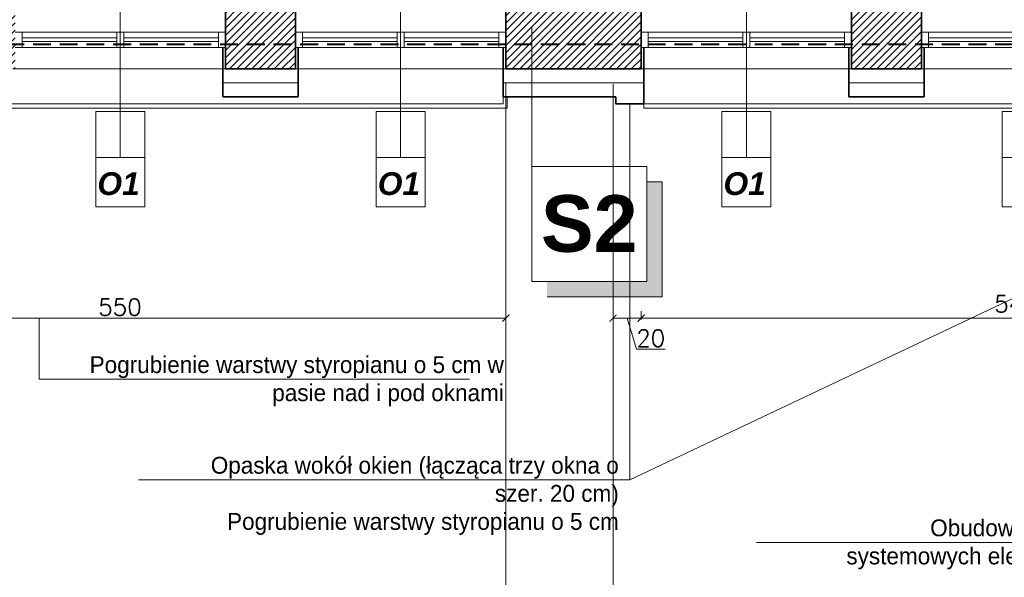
# Model space of a CAD drawing. Header units: millimetres. Extents: x -740 to 33545, y 5178 to 22494.
# Tile 107 of 256: x 9192 to 9894, y 9377 to 9775. Entities that reach past the tile are written whole.
import ezdxf
from ezdxf.lldxf.tags import DXFTag

# ---------------------------------------------------------------- set-up
doc = ezdxf.new("R2010")
doc.units = ezdxf.units.MM
doc.header["$MEASUREMENT"] = 0
for name, pattern in [('AUSGEZOGEN', [0]), ('DASHED', [19.05, 12.7, -6.35]), ('STRICHPUNKTX2', [2, 1, -0.5, 0, -0.5])]:
    doc.linetypes.add(name, pattern=pattern)
doc.layers.get('Defpoints').update_dxf_attribs({"color": 252})
doc.layers.add('_B___I__', color=252, linetype='AUSGEZOGEN')
for name, color, linetype, lineweight in [('_IS_POZA_ZAKRESEM', 2, 'DASHED', 40), ('A_istniejące ściany', 252, 'Continuous', 35), ('A_izolacja', 252, 'Continuous', 9), ('A_l.przerywana', 252, 'ICAD_ISO03W100', 9), ('A_linie widokowe', 252, 'Continuous', 18), ('A_okna wymieniane', 252, 'Continuous', 15), ('A_opisy', 252, 'Continuous', 15), ('l.przerywana', 252, 'ICAD_ISO03W100', 5), ('l.widokowa', 252, 'Continuous', 15), ('l.wypełnien', 252, 'Continuous', 5), ('linia opisowa', 252, 'Continuous', 9), ('wymiarowanie', 252, 'Continuous', 9)]:
    doc.layers.add(name, color=color, linetype=linetype, lineweight=lineweight)
doc.styles.add('ARIALL', font='GOTHIC.TTF', dxfattribs={"height": 40})
doc.styles.add('ROMANS', font='romans')
doc.styles.add('styl2', font='simplex.shx')
doc.linetypes.add('BATTING', pattern='A,0.00254,-2.54,[134,ltypeshp.shx,S=2.54,R=0,X=-2.54,Y=0],-5.08,[134,ltypeshp.shx,S=2.54,R=180,X=2.54,Y=0],-2.54', length=10.16254)
tags = doc.linetypes.add('ICAD_ISO03W100', pattern=[30, 12, -18]).pattern_tags.tags
tags[6:7] = [DXFTag(74, 4), DXFTag(75, 0), DXFTag(340, '0'), DXFTag(46, 1.0), DXFTag(50, 0.0), DXFTag(44, 0.0), DXFTag(45, 0.0)]
tags[4:5] = [DXFTag(74, 4), DXFTag(75, 0), DXFTag(340, '0'), DXFTag(46, 1.0), DXFTag(50, 0.0), DXFTag(44, 0.0), DXFTag(45, 0.0)]
doc.dimstyles.new('Skala 1-50', dxfattribs={"dimtxt": 12, "dimasz": 5, "dimexe": 1, "dimexo": 1, "dimgap": 1.5, "dimtad": 1, "dimdec": 1, "dimrnd": 0.5, "dimtxsty": 'styl2', "dimblk": 'ARCHTICK', "dimcen": 5, "dimadec": 0, "dimazin": 0, "dimtfac": 1, "dimtdec": 1, "dimtmove": 1, "dimatfit": 3, "dimldrblk": 'ARCHTICK', "dimfxl": 0, "dimlwd": -1, "dimlwe": -1, "dimarcsym": 0})

# ---------------------------------------------------------------- blocks, each defined once
blk = doc.blocks.new('_ArchTick')
at = {"color": 0, "linetype": 'ByBlock', "const_width": 0.15}
blk.add_lwpolyline([(-0.5, -0.5), (0.5, 0.5)], dxfattribs=at)
blk = doc.blocks.new('*D1891')
at = {"layer": 'Defpoints', "color": 0}
for p in [(8988.77, 9739.58), (9538.82, 9719.58), (9538.82, 9562.04)]:
    blk.add_point(p, dxfattribs=at)
at = {"layer": 'wymiarowanie', "color": 0}
for p, q in [((8988.77, 9567.04), (8988.77, 9561.04)), ((9538.82, 9567.04), (9538.82, 9561.04)), ((8988.77, 9562.04), (9538.82, 9562.04))]:
    blk.add_line(p, q, dxfattribs=at)
at = {"layer": 'wymiarowanie', "color": 0, "xscale": 5, "yscale": 5, "zscale": 5, "rotation": 180}
blk.add_blockref('_ArchTick', (8988.77, 9562.04), dxfattribs=at)
at = {"layer": 'wymiarowanie', "color": 0, "xscale": 5, "yscale": 5, "zscale": 5}
blk.add_blockref('_ArchTick', (9538.82, 9562.04), dxfattribs=at)
at = {"layer": 'wymiarowanie', "color": 0, "insert": (9263.8, 9569.84), "char_height": 12, "attachment_point": 5, "style": 'styl2'}
blk.add_mtext('550', dxfattribs=at)
blk = doc.blocks.new('*D1901')
at = {"layer": 'Defpoints', "color": 0}
for p in [(9615.2, 9716.08), (9635.2, 9714.58), (9635.2, 9562.04)]:
    blk.add_point(p, dxfattribs=at)
at = {"layer": 'wymiarowanie', "color": 0}
for p, q in [((9615.2, 9567.04), (9615.2, 9561.04)), ((9635.2, 9567.04), (9635.2, 9561.04)), ((9615.2, 9562.04), (9635.2, 9562.04)), ((9631.85, 9539.89), (9625.2, 9562.04)), ((9652.32, 9539.89), (9631.85, 9539.89))]:
    blk.add_line(p, q, dxfattribs=at)
at = {"layer": 'wymiarowanie', "color": 0, "xscale": 5, "yscale": 5, "zscale": 5, "rotation": 180}
blk.add_blockref('_ArchTick', (9615.2, 9562.04), dxfattribs=at)
at = {"layer": 'wymiarowanie', "color": 0, "xscale": 5, "yscale": 5, "zscale": 5}
blk.add_blockref('_ArchTick', (9635.2, 9562.04), dxfattribs=at)
at = {"layer": 'wymiarowanie', "color": 0, "insert": (9642.08, 9547.69), "char_height": 12, "attachment_point": 5, "style": 'styl2'}
blk.add_mtext('20', dxfattribs=at)
blk = doc.blocks.new('*D1902')
at = {"layer": 'Defpoints', "color": 0}
for p in [(10184.83, 9739.58), (9635.2, 9572.04), (10184.83, 9562.04)]:
    blk.add_point(p, dxfattribs=at)
at = {"layer": 'wymiarowanie', "color": 0}
for p, q in [((9635.2, 9567.04), (9635.2, 9561.04)), ((10184.83, 9567.04), (10184.83, 9561.04)), ((9635.2, 9562.04), (10184.83, 9562.04))]:
    blk.add_line(p, q, dxfattribs=at)
at = {"layer": 'wymiarowanie', "color": 0, "xscale": 5, "yscale": 5, "zscale": 5, "rotation": 180}
blk.add_blockref('_ArchTick', (9635.2, 9562.04), dxfattribs=at)
at = {"layer": 'wymiarowanie', "color": 0, "xscale": 5, "yscale": 5, "zscale": 5}
blk.add_blockref('_ArchTick', (10184.83, 9562.04), dxfattribs=at)
at = {"layer": 'wymiarowanie', "color": 0, "insert": (9910.02, 9570.39), "char_height": 12, "attachment_point": 5, "style": 'styl2'}
blk.add_mtext('549,5', dxfattribs=at)
blk = doc.blocks.new('*D2140')
at = {"layer": 'Defpoints', "color": 0}
for p in [(9189.01, 9739.58), (9339.01, 9739.58), (9339.01, 9186.8)]:
    blk.add_point(p, dxfattribs=at)
at = {"layer": 'wymiarowanie', "color": 0}
for p, q in [((9189.01, 9191.8), (9189.01, 9185.8)), ((9189.01, 9186.8), (9339.01, 9186.8)), ((9339.01, 9191.8), (9339.01, 9185.8))]:
    blk.add_line(p, q, dxfattribs=at)
at = {"layer": 'wymiarowanie', "color": 0, "xscale": 5, "yscale": 5, "zscale": 5, "rotation": 180}
blk.add_blockref('_ArchTick', (9189.01, 9186.8), dxfattribs=at)
at = {"layer": 'wymiarowanie', "color": 0, "xscale": 5, "yscale": 5, "zscale": 5}
blk.add_blockref('_ArchTick', (9339.01, 9186.8), dxfattribs=at)
at = {"layer": 'wymiarowanie', "color": 0, "insert": (9264.01, 9194.6), "char_height": 12, "attachment_point": 5, "style": 'styl2'}
blk.add_mtext('150', dxfattribs=at)
blk = doc.blocks.new('*D2141')
at = {"layer": 'Defpoints', "color": 0}
for p in [(9339.01, 9739.58), (9388.82, 9739.58), (9388.82, 9186.8)]:
    blk.add_point(p, dxfattribs=at)
at = {"layer": 'wymiarowanie', "color": 0}
for p, q in [((9339.01, 9191.8), (9339.01, 9185.8)), ((9339.01, 9186.8), (9388.82, 9186.8)), ((9388.82, 9191.8), (9388.82, 9185.8))]:
    blk.add_line(p, q, dxfattribs=at)
at = {"layer": 'wymiarowanie', "color": 0, "xscale": 5, "yscale": 5, "zscale": 5, "rotation": 180}
blk.add_blockref('_ArchTick', (9339.01, 9186.8), dxfattribs=at)
at = {"layer": 'wymiarowanie', "color": 0, "xscale": 5, "yscale": 5, "zscale": 5}
blk.add_blockref('_ArchTick', (9388.82, 9186.8), dxfattribs=at)
at = {"layer": 'wymiarowanie', "color": 0, "insert": (9363.92, 9194.6), "char_height": 12, "attachment_point": 5, "style": 'styl2'}
blk.add_mtext('50', dxfattribs=at)
blk = doc.blocks.new('*D2142')
at = {"layer": 'Defpoints', "color": 0}
for p in [(9388.82, 9739.58), (9538.82, 9729.58), (9538.82, 9186.8)]:
    blk.add_point(p, dxfattribs=at)
at = {"layer": 'wymiarowanie', "color": 0}
for p, q in [((9388.82, 9191.8), (9388.82, 9185.8)), ((9388.82, 9186.8), (9538.82, 9186.8)), ((9538.82, 9191.8), (9538.82, 9185.8))]:
    blk.add_line(p, q, dxfattribs=at)
at = {"layer": 'wymiarowanie', "color": 0, "xscale": 5, "yscale": 5, "zscale": 5, "rotation": 180}
blk.add_blockref('_ArchTick', (9388.82, 9186.8), dxfattribs=at)
at = {"layer": 'wymiarowanie', "color": 0, "xscale": 5, "yscale": 5, "zscale": 5}
blk.add_blockref('_ArchTick', (9538.82, 9186.8), dxfattribs=at)
at = {"layer": 'wymiarowanie', "color": 0, "insert": (9463.82, 9194.6), "char_height": 12, "attachment_point": 5, "style": 'styl2'}
blk.add_mtext('150', dxfattribs=at)
blk = doc.blocks.new('*D2143')
at = {"layer": 'Defpoints', "color": 0}
for p in [(9538.82, 9729.58), (9615.2, 9714.58), (9615.2, 9186.8)]:
    blk.add_point(p, dxfattribs=at)
at = {"layer": 'wymiarowanie', "color": 0}
for p, q in [((9538.82, 9191.8), (9538.82, 9185.8)), ((9538.82, 9186.8), (9615.2, 9186.8)), ((9615.2, 9191.8), (9615.2, 9185.8))]:
    blk.add_line(p, q, dxfattribs=at)
at = {"layer": 'wymiarowanie', "color": 0, "xscale": 5, "yscale": 5, "zscale": 5, "rotation": 180}
blk.add_blockref('_ArchTick', (9538.82, 9186.8), dxfattribs=at)
at = {"layer": 'wymiarowanie', "color": 0, "xscale": 5, "yscale": 5, "zscale": 5}
blk.add_blockref('_ArchTick', (9615.2, 9186.8), dxfattribs=at)
at = {"layer": 'wymiarowanie', "color": 0, "insert": (9577.01, 9195.15), "char_height": 12, "attachment_point": 5, "style": 'styl2'}
blk.add_mtext('76,5', dxfattribs=at)
blk = doc.blocks.new('*D2144')
at = {"layer": 'Defpoints', "color": 0}
for p in [(9635.2, 9739.58), (9615.2, 9714.58), (9635.2, 9186.8)]:
    blk.add_point(p, dxfattribs=at)
at = {"layer": 'wymiarowanie', "color": 0}
for p, q in [((9615.2, 9191.8), (9615.2, 9185.8)), ((9615.2, 9186.8), (9635.2, 9186.8)), ((9635.2, 9191.8), (9635.2, 9185.8)), ((9635.2, 9186.8), (9665.42, 9186.8))]:
    blk.add_line(p, q, dxfattribs=at)
at = {"layer": 'wymiarowanie', "color": 0, "xscale": 5, "yscale": 5, "zscale": 5, "rotation": 180}
blk.add_blockref('_ArchTick', (9615.2, 9186.8), dxfattribs=at)
at = {"layer": 'wymiarowanie', "color": 0, "xscale": 5, "yscale": 5, "zscale": 5}
blk.add_blockref('_ArchTick', (9635.2, 9186.8), dxfattribs=at)
at = {"layer": 'wymiarowanie', "color": 0, "insert": (9655.18, 9194.6), "char_height": 12, "attachment_point": 5, "style": 'styl2'}
blk.add_mtext('20', dxfattribs=at)
blk = doc.blocks.new('*D2145')
at = {"layer": 'Defpoints', "color": 0}
for p in [(9635.2, 9739.58), (9783.2, 9719.58), (9783.2, 9186.8)]:
    blk.add_point(p, dxfattribs=at)
at = {"layer": 'wymiarowanie', "color": 0}
for p, q in [((9635.2, 9191.8), (9635.2, 9185.8)), ((9635.2, 9186.8), (9783.2, 9186.8)), ((9783.2, 9191.8), (9783.2, 9185.8))]:
    blk.add_line(p, q, dxfattribs=at)
at = {"layer": 'wymiarowanie', "color": 0, "xscale": 5, "yscale": 5, "zscale": 5, "rotation": 180}
blk.add_blockref('_ArchTick', (9635.2, 9186.8), dxfattribs=at)
at = {"layer": 'wymiarowanie', "color": 0, "xscale": 5, "yscale": 5, "zscale": 5}
blk.add_blockref('_ArchTick', (9783.2, 9186.8), dxfattribs=at)
at = {"layer": 'wymiarowanie', "color": 0, "insert": (9709.2, 9194.6), "char_height": 12, "attachment_point": 5, "style": 'styl2'}
blk.add_mtext('148', dxfattribs=at)
blk = doc.blocks.new('*D2146')
at = {"layer": 'Defpoints', "color": 0}
for p in [(9785.2, 9739.58), (9835.02, 9739.58), (9835.02, 9186.8)]:
    blk.add_point(p, dxfattribs=at)
at = {"layer": 'wymiarowanie', "color": 0}
for p, q in [((9785.2, 9191.8), (9785.2, 9185.8)), ((9785.2, 9186.8), (9835.02, 9186.8)), ((9835.02, 9191.8), (9835.02, 9185.8))]:
    blk.add_line(p, q, dxfattribs=at)
at = {"layer": 'wymiarowanie', "color": 0, "xscale": 5, "yscale": 5, "zscale": 5, "rotation": 180}
blk.add_blockref('_ArchTick', (9785.2, 9186.8), dxfattribs=at)
at = {"layer": 'wymiarowanie', "color": 0, "xscale": 5, "yscale": 5, "zscale": 5}
blk.add_blockref('_ArchTick', (9835.02, 9186.8), dxfattribs=at)
at = {"layer": 'wymiarowanie', "color": 0, "insert": (9810.11, 9194.6), "char_height": 12, "attachment_point": 5, "style": 'styl2'}
blk.add_mtext('50', dxfattribs=at)
blk = doc.blocks.new('*D2147')
at = {"layer": 'Defpoints', "color": 0}
for p in [(9835.02, 9739.58), (9985.02, 9739.58), (9985.02, 9186.8)]:
    blk.add_point(p, dxfattribs=at)
at = {"layer": 'wymiarowanie', "color": 0}
for p, q in [((9835.02, 9191.8), (9835.02, 9185.8)), ((9835.02, 9186.8), (9985.02, 9186.8)), ((9985.02, 9191.8), (9985.02, 9185.8))]:
    blk.add_line(p, q, dxfattribs=at)
at = {"layer": 'wymiarowanie', "color": 0, "xscale": 5, "yscale": 5, "zscale": 5, "rotation": 180}
blk.add_blockref('_ArchTick', (9835.02, 9186.8), dxfattribs=at)
at = {"layer": 'wymiarowanie', "color": 0, "xscale": 5, "yscale": 5, "zscale": 5}
blk.add_blockref('_ArchTick', (9985.02, 9186.8), dxfattribs=at)
at = {"layer": 'wymiarowanie', "color": 0, "insert": (9910.02, 9194.6), "char_height": 12, "attachment_point": 5, "style": 'styl2'}
blk.add_mtext('150', dxfattribs=at)

msp = doc.modelspace()

# ---------------------------------------------------------------- hatches: boundary and pattern name
at = {"layer": 'l.wypełnien'}
h = msp.add_hatch(dxfattribs=at)
h.set_pattern_fill('ANSI31', color=256, scale=30, style=0)
h.paths.add_polyline_path([(8887.19, 10131.59), (8887.19, 9739.58), (8988.77, 9739.58), (8988.77, 9782.76), (8932.19, 9782.76), (8932.19, 10131.59), (8913.43, 10131.59), (8902.43, 10131.59)])
h.paths.add_polyline_path([(10184.83, 9782.76), (10254.19, 9782.76), (10254.19, 9762.76), (10279.59, 9762.76), (10279.59, 9782.76), (10294.77, 9782.76), (10294.77, 9739.58), (10184.83, 9739.58)])
h.paths.add_polyline_path([(9635.2, 9739.58), (9635.2, 9782.76), (9538.82, 9782.76), (9538.82, 9739.58)])
h.paths.add_polyline_path([(9189.01, 9739.58), (9189.01, 9782.76), (9138.77, 9782.76), (9138.77, 9739.58)])
h.paths.add_polyline_path([(9835.02, 9739.58), (9835.02, 9782.76), (9785.2, 9782.76), (9785.2, 9739.58)])
h.paths.add_polyline_path([(10034.83, 9739.58), (10034.83, 9782.76), (9985.02, 9782.76), (9985.02, 9739.58)])
h.paths.add_polyline_path([(9388.82, 9739.58), (9388.82, 9782.76), (9339.01, 9782.76), (9339.01, 9739.58)])
h.paths.add_polyline_path([(10301.6, 9739.58), (10314.77, 9739.58), (10314.77, 9782.76), (10294.77, 9782.76), (10294.77, 9739.58)])
h.paths.add_polyline_path([(10254.19, 9762.76), (10279.59, 9762.76), (10279.59, 9782.76), (10254.19, 9782.76)])
at = {"layer": 'linia opisowa'}
msp.add_hatch(color=256, dxfattribs=at).paths.add_polyline_path([(9650.13, 9659.19), (9639.21, 9659.19), (9639.21, 9588.18), (9568.2, 9588.18), (9568.2, 9577.26), (9650.13, 9577.26)])

# ---------------------------------------------------------------- linework, layer by layer
at = {"layer": '_B___I__', "color": 252, "linetype": 'STRICHPUNKTX2', "ltscale": 5}
msp.add_line((9576.51, 9719.58), (9597.51, 9719.58), dxfattribs=at)
at = {"layer": '_IS_POZA_ZAKRESEM'}
msp.add_line((11862.48, 9756.84), (8904.92, 9756.84), dxfattribs=at)
at = {"layer": 'A_istniejące ściany'}
for points in [[(9339.01, 9782.76), (9339.01, 9739.58)], [(9388.82, 9739.58), (9388.82, 9782.76)], [(9538.82, 9782.76), (9538.82, 9739.58)], [(9635.2, 9739.58), (9635.2, 9782.76)], [(9785.2, 9782.76), (9785.2, 9739.58)], [(9835.02, 9739.58), (9835.02, 9782.76)], [(9339.01, 9739.58), (9388.82, 9739.58)], [(9538.82, 9739.58), (9635.2, 9739.58)], [(9785.2, 9739.58), (9835.02, 9739.58)]]:
    msp.add_lwpolyline(points, dxfattribs=at)
at = {"layer": 'A_izolacja', "lineweight": 35}
for p, q in [((9337.01, 9754.82), (9337.01, 9719.58)), ((9390.82, 9754.82), (9390.82, 9719.58)), ((9536.82, 9754.82), (9536.82, 9719.58)), ((9637.2, 9754.82), (9637.2, 9719.58)), ((9783.2, 9754.82), (9783.2, 9719.58)), ((9837.02, 9754.82), (9837.02, 9719.58))]:
    msp.add_line(p, q, dxfattribs=at)
at = {"layer": 'A_izolacja', "linetype": 'STRICHPUNKTX2', "ltscale": 5}
msp.add_line((9576.51, 9719.58), (9597.51, 9719.58), dxfattribs=at)
at = {"layer": 'A_izolacja', "linetype": 'BATTING', "ltscale": 0.1}
for points in [[(9337.01, 9729.58), (9390.82, 9729.58)], [(9536.82, 9729.58), (9637.2, 9729.58)], [(9783.2, 9729.58), (9837.02, 9729.58)]]:
    msp.add_lwpolyline(points, dxfattribs=at)
at = {"layer": 'A_izolacja', "lineweight": 35}
for points in [[(9337.01, 9719.58), (9390.82, 9719.58)], [(9536.82, 9719.58), (9617.2, 9719.58)], [(9617.2, 9719.58), (9617.2, 9717.58), (9617.2, 9714.58), (9637.2, 9714.58), (9637.2, 9719.58)], [(9783.2, 9719.58), (9837.02, 9719.58)]]:
    msp.add_lwpolyline(points, dxfattribs=at)
at = {"layer": 'A_l.przerywana', "ltscale": 0.3}
msp.add_lwpolyline([(10185.29, 9739.58), (9187.39, 9739.58)], dxfattribs=at)
at = {"layer": 'A_linie widokowe', "ltscale": 0.3}
msp.add_lwpolyline([(8987.77, 9719.58), (8987.77, 9711.58), (9539.82, 9711.58), (9539.82, 9719.58)], dxfattribs=at)
at = {"layer": 'A_okna wymieniane'}
for points in [[(9194.09, 9765.83), (9189.01, 9765.83)], [(9192.89, 9765.83), (9261.47, 9765.83)], [(9194.09, 9754.82), (9194.09, 9765.83)], [(9261.47, 9761.6), (9194.09, 9761.6)], [(9194.09, 9761.6), (9194.09, 9759.06)], [(9266.55, 9765.83), (9261.47, 9765.83)], [(9261.47, 9765.83), (9261.47, 9754.82)], [(9261.47, 9759.06), (9261.47, 9761.6)], [(9266.55, 9754.82), (9266.55, 9765.83)], [(9266.55, 9765.83), (9335.98, 9765.83)], [(9333.93, 9761.6), (9266.55, 9761.6)], [(9266.55, 9761.6), (9266.55, 9759.06)], [(9339.01, 9765.83), (9333.93, 9765.83)], [(9333.93, 9765.83), (9333.93, 9754.82)], [(9333.93, 9759.06), (9333.93, 9761.6)], [(9339.01, 9754.82), (9339.01, 9765.83)], [(9393.9, 9765.83), (9388.82, 9765.83)], [(9388.82, 9765.83), (9388.82, 9754.82)], [(9392.7, 9765.83), (9461.28, 9765.83)], [(9393.9, 9754.82), (9393.9, 9765.83)], [(9461.28, 9761.6), (9393.9, 9761.6)], [(9393.9, 9761.6), (9393.9, 9759.06)], [(9466.36, 9765.83), (9461.28, 9765.83)], [(9461.28, 9765.83), (9461.28, 9754.82)], [(9461.28, 9759.06), (9461.28, 9761.6)], [(9466.36, 9754.82), (9466.36, 9765.83)], [(9466.36, 9765.83), (9535.79, 9765.83)], [(9533.74, 9761.6), (9466.36, 9761.6)], [(9466.36, 9761.6), (9466.36, 9759.06)], [(9538.82, 9765.83), (9533.74, 9765.83)], [(9533.74, 9765.83), (9533.74, 9754.82)], [(9533.74, 9759.06), (9533.74, 9761.6)], [(9538.82, 9754.82), (9538.82, 9765.83)], [(9640.28, 9765.83), (9635.2, 9765.83)], [(9635.2, 9765.83), (9635.2, 9754.82)], [(9639.08, 9765.83), (9707.66, 9765.83)], [(9640.28, 9754.82), (9640.28, 9765.83)], [(9707.66, 9761.6), (9640.28, 9761.6)], [(9640.28, 9761.6), (9640.28, 9759.06)], [(9712.74, 9765.83), (9707.66, 9765.83)], [(9707.66, 9765.83), (9707.66, 9754.82)], [(9707.66, 9759.06), (9707.66, 9761.6)], [(9712.74, 9754.82), (9712.74, 9765.83)], [(9712.74, 9765.83), (9782.17, 9765.83)], [(9780.12, 9761.6), (9712.74, 9761.6)], [(9712.74, 9761.6), (9712.74, 9759.06)], [(9785.2, 9765.83), (9780.12, 9765.83)], [(9780.12, 9765.83), (9780.12, 9754.82)], [(9780.12, 9759.06), (9780.12, 9761.6)], [(9785.2, 9754.82), (9785.2, 9765.83)], [(9840.1, 9765.83), (9835.02, 9765.83)], [(9835.02, 9765.83), (9835.02, 9754.82)], [(9838.9, 9765.83), (9907.48, 9765.83)], [(9840.1, 9754.82), (9840.1, 9765.83)], [(9907.48, 9761.6), (9840.1, 9761.6)], [(9840.1, 9761.6), (9840.1, 9759.06)], [(9189.01, 9754.82), (9194.09, 9754.82)], [(9261.47, 9754.82), (9192.89, 9754.82)], [(9194.09, 9759.06), (9261.47, 9759.06)], [(9261.47, 9754.82), (9266.55, 9754.82)], [(9266.55, 9759.06), (9333.93, 9759.06)], [(9335.98, 9754.82), (9266.55, 9754.82)], [(9333.93, 9754.82), (9339.01, 9754.82)], [(9388.82, 9754.82), (9393.9, 9754.82)], [(9461.28, 9754.82), (9392.7, 9754.82)], [(9393.9, 9759.06), (9461.28, 9759.06)], [(9461.28, 9754.82), (9466.36, 9754.82)], [(9466.36, 9759.06), (9533.74, 9759.06)], [(9535.79, 9754.82), (9466.36, 9754.82)], [(9533.74, 9754.82), (9538.82, 9754.82)], [(9635.2, 9754.82), (9640.28, 9754.82)], [(9707.66, 9754.82), (9639.08, 9754.82)], [(9640.28, 9759.06), (9707.66, 9759.06)], [(9707.66, 9754.82), (9712.74, 9754.82)], [(9712.74, 9759.06), (9780.12, 9759.06)], [(9782.17, 9754.82), (9712.74, 9754.82)], [(9780.12, 9754.82), (9785.2, 9754.82)], [(9835.02, 9754.82), (9840.1, 9754.82)], [(9907.48, 9754.82), (9838.9, 9754.82)], [(9840.1, 9759.06), (9907.48, 9759.06)]]:
    msp.add_lwpolyline(points, dxfattribs=at)
at = {"layer": 'A_opisy'}
for p, q in [((9264.01, 9681.91), (9264.01, 9815.38)), ((9463.82, 9681.91), (9463.82, 9815.38)), ((9710.2, 9681.91), (9710.2, 9815.38))]:
    msp.add_line(p, q, dxfattribs=at)
at = {"layer": 'A_opisy', "ltscale": 0.3}
for points in [[(9246.48, 9676.43), (9246.48, 9709.3), (9264.01, 9709.3), (9264.01, 9676.43)], [(9264.01, 9676.43), (9264.01, 9709.3), (9281.54, 9709.3), (9281.54, 9676.43)], [(9446.29, 9676.43), (9446.29, 9709.3), (9463.82, 9709.3), (9463.82, 9676.43)], [(9463.82, 9676.43), (9463.82, 9709.3), (9481.35, 9709.3), (9481.35, 9676.43)], [(9692.67, 9676.43), (9692.67, 9709.3), (9710.2, 9709.3), (9710.2, 9676.43)], [(9710.2, 9676.43), (9710.2, 9709.3), (9727.73, 9709.3), (9727.73, 9676.43)], [(9892.49, 9676.43), (9892.49, 9709.3), (9910.02, 9709.3), (9910.02, 9676.43)], [(9281.54, 9641.37), (9281.54, 9676.43), (9246.48, 9676.43), (9246.48, 9641.37)], [(9481.35, 9641.37), (9481.35, 9676.43), (9446.29, 9676.43), (9446.29, 9641.37)], [(9727.73, 9641.37), (9727.73, 9676.43), (9692.67, 9676.43), (9692.67, 9641.37)], [(9927.54, 9641.37), (9927.54, 9676.43), (9892.49, 9676.43), (9892.49, 9641.37)]]:
    msp.add_lwpolyline(points, close=True, dxfattribs=at)
at = {"layer": 'l.przerywana', "ltscale": 0.3}
msp.add_line((9637.2, 9714.58), (10182.83, 9714.58), dxfattribs=at)
msp.add_lwpolyline([(8990.77, 9719.58), (8990.77, 9714.58), (9536.82, 9714.58), (9536.82, 9719.58)], dxfattribs=at)
at = {"layer": 'l.widokowa'}
msp.add_lwpolyline([(9637.2, 9714.58), (9637.2, 9711.58), (10182.83, 9711.58), (10182.83, 9714.58)], dxfattribs=at)
at = {"layer": 'linia opisowa'}
for points in [[(9557.27, 9769.19), (9557.27, 9642.81)], [(9557.27, 9588.18), (9639.21, 9588.18), (9639.21, 9670.12), (9557.27, 9670.12), (9557.27, 9588.18)], [(9568.2, 9577.26), (9650.13, 9577.26), (9650.13, 9659.19), (9639.21, 9659.19)]]:
    msp.add_lwpolyline(points, dxfattribs=at)
at = {"layer": 'wymiarowanie', "linetype": 'ICAD_ISO03W100', "ltscale": 0.2}
for p, q in [((9538.82, 9729.58), (9538.82, 9191.8)), ((9615.2, 9728.58), (9615.2, 9191.8))]:
    msp.add_line(p, q, dxfattribs=at)
at = {"layer": 'wymiarowanie'}
for p, q in [((9627.2, 9446.91), (9627.2, 9714.58)), ((9627.2, 9446.91), (10192.83, 9714.58)), ((9206.15, 9518.56), (9206.15, 9562.04)), ((9512.99, 9518.56), (9206.15, 9518.56)), ((9627.2, 9446.91), (9277, 9446.91)), ((10021.96, 9402.33), (9717.37, 9402.33))]:
    msp.add_line(p, q, dxfattribs=at)

# ---------------------------------------------------------------- texts
at = {"layer": 'A_opisy', "ltscale": 0.3, "char_height": 16.2, "width": 109.7533, "attachment_point": 9, "style": 'ARIALL'}
for insert in [(9277.87, 9649.51), (9477.69, 9649.51), (9724.07, 9649.51)]:
    msp.add_mtext('{\\fArial|b1|i1|c238|p34;O1}', dxfattribs=dict(at, insert=insert))
at = {"layer": 'linia opisowa', "insert": (9598.24, 9629.15), "char_height": 40.3278, "width": 2301.0392, "attachment_point": 5, "rotation": 359.89307}
msp.add_mtext('{\\fArial|b1|i0|c238|p34;S2}', dxfattribs=at)
at = {"layer": 'wymiarowanie', "linetype": 'Continuous', "char_height": 12, "width": 327.6277, "attachment_point": 3, "style": 'ROMANS'}
for s, insert in [('{\\fCentury Gothic|b0|i0|c238|p0;Pogrubienie warstwy styropianu o 5 cm }{\\fCentury Gothic|b0|i0|c238|p0;w pasie nad i pod oknami }', (9537.38, 9534.91)), ('{\\fCentury Gothic|b0|i0|c238|p0;Opaska wokół okien (łącząca trzy okna }{\\fCentury Gothic|b0|i0|c238|p0;o szer. 20 cm)}\\P{\\fCentury Gothic|b0|i0|c238|p0;Pogrubienie warstwy styropianu o 5 cm }', (9619.28, 9463.26)), ('{\\fCentury Gothic|b0|i0|c238|p0;Obudowa donicy wykonana z }\\P{\\fCentury Gothic|b0|i0|c238|p0;systemowych elementów betonowych}', (10049.95, 9418.68))]:
    msp.add_mtext(s, dxfattribs=dict(at, insert=insert))

# ---------------------------------------------------------------- dimensions: what is measured, and where the dimension line sits
at = {"layer": 'wymiarowanie'}
for base, p1, p2, picture, middle in [((9538.82212911, 9562.0431076), (8988.77212911, 9739.58289632), (9538.82212911, 9719.58289632), '*D1891', (9263.79712911, 9569.8431076)), ((9339.01, 9186.8), (9189.01, 9739.58), (9339.01, 9739.58), '*D2140', (9264.01, 9194.6)), ((9388.82, 9186.8), (9339.01, 9739.58), (9388.82, 9739.58), '*D2141', (9363.92, 9194.6)), ((9538.82, 9186.8), (9388.82, 9739.58), (9538.82, 9729.58), '*D2142', (9463.82, 9194.6)), ((10184.83, 9562.04), (9635.2, 9572.04), (10184.83, 9739.58), '*D1902', (9910.02, 9570.39)), ((9783.2, 9186.8), (9635.2, 9739.58), (9783.2, 9719.58), '*D2145', (9709.2, 9194.6)), ((9835.02, 9186.8), (9785.2, 9739.58), (9835.02, 9739.58), '*D2146', (9810.11, 9194.6)), ((9985.02, 9186.8), (9835.02, 9739.58), (9985.02, 9739.58), '*D2147', (9910.02, 9194.6)), ((9615.2, 9186.8), (9538.82, 9729.58), (9615.2, 9714.58), '*D2143', (9577.01, 9195.15)), ((9635.2, 9562.04), (9615.2, 9716.08), (9635.2, 9714.58), '*D1901', (9633.35, 9547.69))]:
    dim = msp.add_linear_dim(base=base, p1=p1, p2=p2, dimstyle='Skala 1-50', dxfattribs=at)
    dim.commit()
    dim.dimension.update_dxf_attribs({"geometry": picture, "text_midpoint": middle})
dim = msp.add_linear_dim(base=(9635.2, 9186.8), p1=(9615.2, 9714.58), p2=(9635.2, 9739.58), dimstyle='Skala 1-50', dxfattribs=at)
dim.commit()
dim.dimension.update_dxf_attribs({"geometry": '*D2144', "text_midpoint": (9655.18, 9186.8), "dimtype": 160})

doc.saveas('drawing.dxf')
